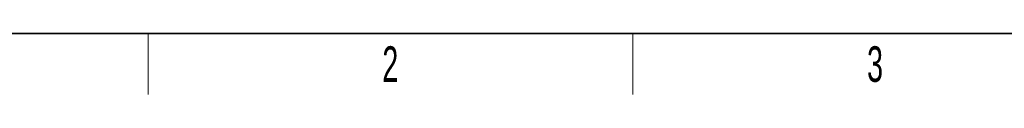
# Model space of a CAD drawing. Header units: millimetres. Extents: x 5 to 418, y 2 to 292.
# Tile 2 of 39: x 61 to 158, y 6 to 12. Entities that reach past the tile are written whole.
import ezdxf

# ---------------------------------------------------------------- set-up
doc = ezdxf.new("R2010")
doc.units = ezdxf.units.MM
doc.layers.add('SLD-0', color=7, linetype='Continuous')
doc.styles.add('SLDTEXTSTYLE0', font='TXT', dxfattribs={"width": 0.605})

msp = doc.modelspace()

# ---------------------------------------------------------------- linework, layer by layer
at = {"layer": 'SLD-0', "lineweight": 35}
msp.add_line((26, 12), (408, 12), dxfattribs=at)
at = {"layer": 'SLD-0', "lineweight": 18}
for p, q in [((73.75, 6), (73.75, 12)), ((121.5, 6), (121.5, 12))]:
    msp.add_line(p, q, dxfattribs=at)

# ---------------------------------------------------------------- texts
at = {"layer": 'SLD-0', "char_height": 3.5, "attachment_point": 2, "style": 'SLDTEXTSTYLE0'}
for s, insert in [('2', (97.6027, 10.743)), ('3', (145.3527, 10.743))]:
    msp.add_mtext(s, dxfattribs=dict(at, insert=insert))

doc.saveas('drawing.dxf')
